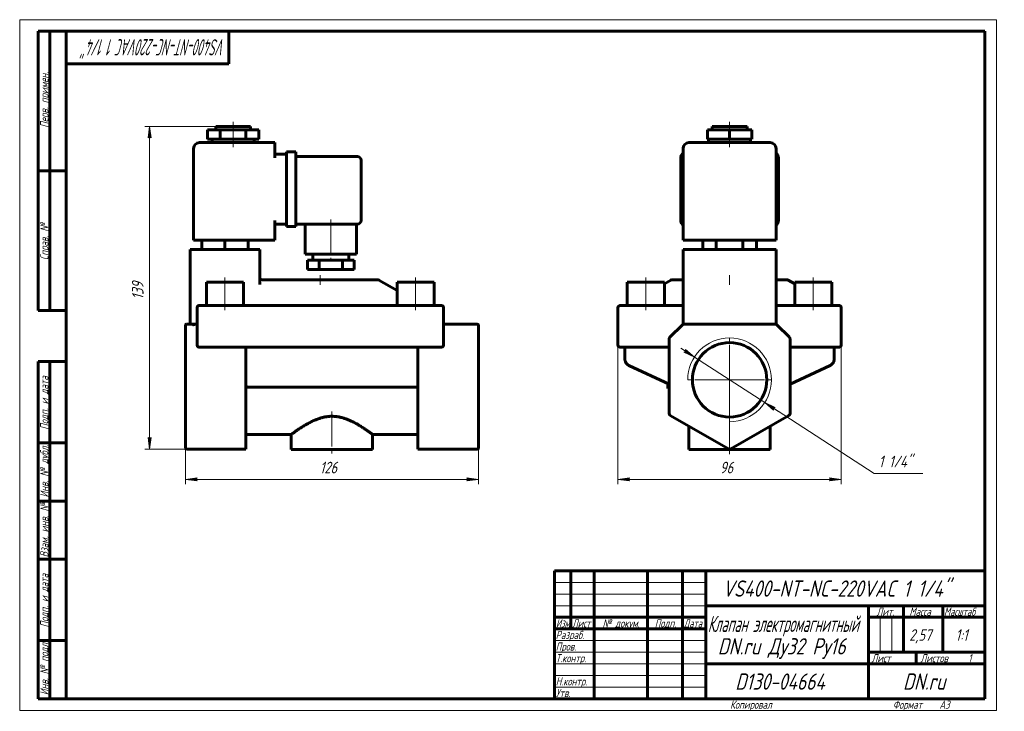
# Model space of a CAD drawing. Header units: millimetres. Extents: x 0 to 423, y 0 to 297.
import ezdxf

# ---------------------------------------------------------------- set-up
doc = ezdxf.new("R2010")
doc.units = ezdxf.units.MM
for name, pattern in [('K5LT_AXLED', [19.5, 15, -1.5, 1.5, -1.5]), ('K5LT_BASIC', [0]), ('K5LT_THIN', [0])]:
    doc.linetypes.add(name, pattern=pattern)
doc.layers.add('Системный слой', color=7, linetype='Continuous')
doc.layers.add('Системный слой (1)', color=251, linetype='Continuous', true_color=0x6c6c6c)
doc.styles.add('KDIMTEXTSTYLE', font='GOST_AU.SHX', dxfattribs={"width": 0.96, "oblique": 15, "height": 5})
doc.styles.add('KTEXTSTYLE', font='GOST_AU.SHX', dxfattribs={"width": 0.96, "height": 5})
doc.dimstyles.new('KDIMSTYLE (1.00)', dxfattribs={"dimtxt": 5, "dimasz": 1, "dimexe": 2, "dimexo": 0, "dimgap": 1, "dimtad": 1, "dimtxsty": 'KDIMTEXTSTYLE', "dimsah": 1, "dimcen": 0, "dimdle": 1, "dimadec": 0, "dimazin": 0, "dimtfac": 0.667, "dimtmove": 0, "dimatfit": 3, "dimfxl": 1, "dimtvp": 1, "dimtolj": 1, "dimtzin": 0, "dimarcsym": 0})

# ---------------------------------------------------------------- blocks, each defined once
blk = doc.blocks.new('U0')
at = {"layer": 'Системный слой (1)', "color": 150, "linetype": 'K5LT_BASIC', "lineweight": 60, "true_color": 0x0080ff}
for p, q in [((330.49, 185), (333.26, 183.4)), ((349.26, 174.16), (349.31, 174.13))]:
    blk.add_line(p, q, dxfattribs=at)
blk = doc.blocks.new('U1')
at = {"layer": 'Системный слой (1)', "color": 150, "linetype": 'K5LT_BASIC', "lineweight": 60, "true_color": 0x0080ff}
for p, q in [((280.03, 185), (277.26, 183.4)), ((261.26, 174.16), (261.21, 174.13))]:
    blk.add_line(p, q, dxfattribs=at)
blk = doc.blocks.new('U2')
at = {"layer": 'Системный слой (1)', "color": 150, "linetype": 'K5LT_BASIC', "lineweight": 60, "true_color": 0x0080ff}
for p, q in [((285.26, 185.13), (280.7, 185.13)), ((329.99, 185.13), (325.26, 185.13))]:
    blk.add_line(p, q, dxfattribs=at)
blk = doc.blocks.new('U3')
at = {"layer": 'Системный слой (1)', "color": 150, "linetype": 'K5LT_BASIC', "lineweight": 60, "true_color": 0x0080ff}
for q in [(325.26, 166.13), (325.55, 165.84)]:
    blk.add_line((325.26, 166.13), q, dxfattribs=at)
blk = doc.blocks.new('U4')
at = {"layer": 'Системный слой (1)', "color": 150, "linetype": 'K5LT_BASIC', "lineweight": 60, "true_color": 0x0080ff}
for p, q in [((285.06, 165.93), (285.02, 165.89)), ((285.11, 165.98), (285.11, 165.98))]:
    blk.add_line(p, q, dxfattribs=at)
blk = doc.blocks.new('D0')
at = {"layer": 'Системный слой (1)'}
for points in [[(257.26, 99.32), (262.26, 99.98), (261.76, 99.32), (262.26, 98.66)], [(353.26, 99.32), (348.26, 99.98), (348.76, 99.32), (348.26, 98.66)]]:
    blk.add_hatch(color=7, dxfattribs=at).paths.add_polyline_path(points)
at = {"layer": 'Системный слой (1)', "color": 7, "linetype": 'K5LT_THIN', "lineweight": 18}
for p, q in [((353.26, 160.95), (353.26, 97.32)), ((257.26, 159.42), (257.26, 97.32)), ((257.26, 99.32), (262.26, 99.98)), ((262.26, 98.66), (257.26, 99.32)), ((262.26, 99.98), (261.76, 99.32)), ((261.76, 99.32), (262.26, 98.66)), ((348.76, 99.32), (348.26, 99.98)), ((348.26, 99.98), (353.26, 99.32)), ((353.26, 99.32), (348.26, 98.66)), ((348.26, 98.66), (348.76, 99.32))]:
    blk.add_line(p, q, dxfattribs=at)
blk.add_wipeout([(301.11, 100.32), (301.11, 107.7), (309.08, 107.7), (309.08, 100.32)]).dxf.layer = 'Системный слой (1)'
blk.add_line((257.26, 99.32), (353.26, 99.32), dxfattribs=at)
at = {"layer": 'Системный слой (1)', "color": 7, "insert": (301.11, 106.91), "char_height": 5, "attachment_point": 1, "style": 'KTEXTSTYLE'}
blk.add_mtext('\\H5.0;\\W1.000;\\Q15;\\Q15;\\W0.965;96', dxfattribs=at)
blk = doc.blocks.new('KDIMARROW_01')
at = {"layer": 'Системный слой'}
blk.add_hatch(color=0, dxfattribs=at).paths.add_polyline_path([(-5, -0.66), (0, 0), (-5, 0.66), (-4.5, 0)])
at = {"layer": 'Системный слой', "color": 0, "linetype": 'K5LT_THIN', "lineweight": 18}
for p, q in [((-4.5, 0), (-5, 0.66)), ((-5, 0.66), (0, 0)), ((0, 0), (-5, -0.66)), ((-5, -0.66), (-4.5, 0))]:
    blk.add_line(p, q, dxfattribs=at)
at = {"layer": 'Системный слой (1)', "color": 0, "linetype": 'K5LT_THIN', "lineweight": 18}
blk.add_line((71.28, 142.13), (70.28, 142.13), dxfattribs=at)
blk = doc.blocks.new('D1')
at = {"layer": 'Системный слой (1)'}
for points in [[(290.15, 151.91), (286.31, 155.18), (286.37, 154.36), (285.59, 154.08)], [(324.15, 129.91), (324.93, 130.19), (320.37, 132.35), (324.21, 129.08)]]:
    blk.add_hatch(color=7, dxfattribs=at).paths.add_polyline_path(points)
at = {"layer": 'Системный слой (1)', "color": 7, "linetype": 'K5LT_THIN', "lineweight": 18}
for p, q in [((290.15, 151.91), (284.27, 155.72)), ((286.37, 154.36), (285.59, 154.08)), ((285.59, 154.08), (290.15, 151.91)), ((290.15, 151.91), (286.31, 155.18)), ((286.31, 155.18), (286.37, 154.36)), ((290.15, 151.91), (320.37, 132.35)), ((320.37, 132.35), (324.21, 129.08)), ((324.93, 130.19), (320.37, 132.35)), ((320.37, 132.35), (326.25, 128.55)), ((324.15, 129.91), (324.93, 130.19)), ((324.21, 129.08), (324.15, 129.91))]:
    blk.add_line(p, q, dxfattribs=at)
blk.add_wipeout([(369.4, 102.91), (369.4, 110.29), (385.62, 110.29), (385.62, 102.91)]).dxf.layer = 'Системный слой (1)'
for p, q in [((320.37, 132.35), (367.4, 101.91)), ((367.4, 101.91), (388.3, 101.91))]:
    blk.add_line(p, q, dxfattribs=at)
at = {"layer": 'Системный слой (1)', "color": 7, "insert": (369.4, 109.5), "char_height": 5, "attachment_point": 1, "style": 'KTEXTSTYLE'}
blk.add_mtext('\\H5.0;\\W1.000;\\Q15;\\Q15;\\W0.965;1 1/4"', dxfattribs=at)
blk = doc.blocks.new('KDIMARROW_02')
at = {"layer": 'Системный слой'}
blk.add_hatch(color=0, dxfattribs=at).paths.add_polyline_path([(4.5, 0), (5, 0.66), (0, 0), (5, -0.66)])
at = {"layer": 'Системный слой', "color": 0, "linetype": 'K5LT_THIN', "lineweight": 18}
for p, q in [((5, 0.66), (0, 0)), ((0, 0), (5, -0.66)), ((0, 0), (7, 0)), ((4.5, 0), (5, 0.66)), ((5, -0.66), (4.5, 0))]:
    blk.add_line(p, q, dxfattribs=at)
at = {"layer": 'Системный слой (1)', "color": 0, "linetype": 'K5LT_THIN', "lineweight": 18}
blk.add_line((71.28, 142.13), (70.28, 142.13), dxfattribs=at)
blk = doc.blocks.new('U5')
at = {"layer": 'Системный слой (1)', "color": 30, "linetype": 'K5LT_AXLED', "lineweight": 18, "true_color": 0xff8000}
for q in [(305.26, 160.13), (287.26, 142.13), (323.26, 142.13), (305.26, 124.13)]:
    blk.add_line((305.26, 142.13), q, dxfattribs=at)
blk = doc.blocks.new('U6')
at = {"layer": 'Системный слой (1)', "color": 150, "linetype": 'K5LT_BASIC', "lineweight": 60, "true_color": 0x0080ff}
for p, q in [((103.43, 185.58), (103.28, 186.11)), ((103.86, 185.21), (103.43, 185.58)), ((104.41, 185.12), (103.86, 185.21))]:
    blk.add_line(p, q, dxfattribs=at)
blk = doc.blocks.new('U7')
at = {"layer": 'Системный слой (1)', "color": 150, "linetype": 'K5LT_BASIC', "lineweight": 60, "true_color": 0x0080ff}
for p, q in [((97.28, 118.63), (116.78, 118.63)), ((151.78, 118.63), (171.28, 118.63))]:
    blk.add_line(p, q, dxfattribs=at)
blk = doc.blocks.new('U8')
at = {"layer": 'Системный слой (1)', "color": 150, "linetype": 'K5LT_BASIC', "lineweight": 60, "true_color": 0x0080ff}
for p, q in [((103.28, 186.11), (103.28, 186.09)), ((103.28, 186.09), (103.28, 186.06)), ((103.28, 186.06), (103.28, 186.03))]:
    blk.add_line(p, q, dxfattribs=at)
blk = doc.blocks.new('D2')
at = {"layer": 'Системный слой (1)'}
for points in [[(71.28, 99.32), (76.28, 99.98), (75.78, 99.32), (76.28, 98.66)], [(192.28, 98.66), (197.28, 99.32), (192.28, 99.98), (192.78, 99.32)]]:
    blk.add_hatch(color=7, dxfattribs=at).paths.add_polyline_path(points)
at = {"layer": 'Системный слой (1)', "color": 7, "linetype": 'K5LT_THIN', "lineweight": 18}
for p, q in [((71.28, 112.85), (71.28, 97.32)), ((197.28, 112.85), (197.28, 97.32)), ((71.28, 99.32), (76.28, 99.98)), ((76.28, 98.66), (71.28, 99.32)), ((76.28, 99.98), (75.78, 99.32)), ((75.78, 99.32), (76.28, 98.66)), ((192.78, 99.32), (192.28, 99.98)), ((192.28, 99.98), (197.28, 99.32)), ((197.28, 99.32), (192.28, 98.66)), ((192.28, 98.66), (192.78, 99.32))]:
    blk.add_line(p, q, dxfattribs=at)
blk.add_wipeout([(129.07, 100.32), (129.07, 107.7), (139.07, 107.7), (139.07, 100.32)]).dxf.layer = 'Системный слой (1)'
blk.add_line((71.28, 99.32), (197.28, 99.32), dxfattribs=at)
at = {"layer": 'Системный слой (1)', "color": 7, "insert": (129.07, 106.91), "char_height": 5, "attachment_point": 1, "style": 'KTEXTSTYLE'}
blk.add_mtext('\\H5.0;\\W1.000;\\Q15;\\Q15;\\W0.965;126', dxfattribs=at)
blk = doc.blocks.new('D3')
at = {"layer": 'Системный слой (1)'}
for points in [[(56.51, 246.13), (55.85, 251.13), (55.19, 246.13), (55.85, 246.63)], [(55.85, 112.29), (56.51, 117.29), (55.85, 116.79), (55.19, 117.29)]]:
    blk.add_hatch(color=7, dxfattribs=at).paths.add_polyline_path(points)
at = {"layer": 'Системный слой (1)', "color": 7, "linetype": 'K5LT_THIN', "lineweight": 18}
for p, q in [((84.28, 251.13), (53.85, 251.13)), ((55.19, 246.13), (55.85, 251.13)), ((55.85, 251.13), (56.51, 246.13)), ((55.85, 246.63), (55.19, 246.13)), ((56.51, 246.13), (55.85, 246.63)), ((55.85, 112.29), (55.19, 117.29)), ((55.19, 117.29), (55.85, 116.79)), ((55.85, 116.79), (56.51, 117.29)), ((56.51, 117.29), (55.85, 112.29)), ((71.78, 112.29), (53.85, 112.29))]:
    blk.add_line(p, q, dxfattribs=at)
blk.add_wipeout([(54.85, 176.7), (47.47, 176.7), (47.47, 186.32), (54.85, 186.32)]).dxf.layer = 'Системный слой (1)'
blk.add_line((55.85, 251.13), (55.85, 112.29), dxfattribs=at)
at = {"layer": 'Системный слой (1)', "color": 7, "insert": (48.26, 176.7), "char_height": 5, "attachment_point": 1, "rotation": 90, "style": 'KTEXTSTYLE'}
blk.add_mtext('\\H5.0;\\W1.000;\\Q15;\\Q15;\\W0.965;139', dxfattribs=at)
blk = doc.blocks.new('U9')
at = {"color": 7, "linetype": 'K5LT_THIN', "lineweight": 18}
for p, q in [((0, 0), (0, 297)), ((0, 297), (420, 297)), ((420, 297), (420, 0)), ((230, 55), (295, 55)), ((230, 50), (295, 50)), ((230, 45), (295, 45)), ((369.96, 25), (369.96, 40)), ((374.98, 25), (374.98, 40)), ((230, 30), (295, 30)), ((230, 25), (295, 25)), ((230, 20), (295, 20)), ((230, 15), (295, 15)), ((230, 10), (295, 10)), ((420, 0), (0, 0))]:
    blk.add_line(p, q, dxfattribs=at)
at = {"color": 150, "linetype": 'K5LT_BASIC', "lineweight": 60, "true_color": 0x0080ff}
for p, q in [((8, 172), (8, 292)), ((20, 292), (8, 292)), ((13, 172), (13, 292)), ((20, 5), (20, 292)), ((20, 292), (415, 292)), ((90, 292), (90, 278)), ((415, 292), (415, 5)), ((90, 278), (20, 278)), ((20, 232), (8, 232)), ((20, 172), (8, 172)), ((8, 5), (8, 150)), ((20, 150), (8, 150)), ((13, 5), (13, 150)), ((20, 115), (8, 115)), ((20, 90), (8, 90)), ((20, 65), (8, 65)), ((230, 60), (415, 60)), ((230, 5), (230, 60)), ((237, 35), (237, 60)), ((247, 5), (247, 60)), ((270, 5), (270, 60)), ((285, 5), (285, 60)), ((295, 5), (295, 60)), ((295, 45), (415, 45)), ((365, 5), (365, 45)), ((380, 25), (380, 45)), ((397, 25), (397, 45)), ((230, 40), (295, 40)), ((365, 40), (380, 40)), ((380, 40), (415, 40)), ((230, 35), (295, 35)), ((20, 30), (8, 30)), ((365, 25), (415, 25)), ((385.57, 20), (385.57, 25)), ((295, 20), (365, 20)), ((365, 20), (415, 20)), ((20, 5), (8, 5)), ((415, 5), (20, 5))]:
    blk.add_line(p, q, dxfattribs=at)
at = {"color": 7, "attachment_point": 1, "style": 'KTEXTSTYLE'}
for s, insert, char_height, rotation in [('\\H5.0;\\W1.000;\\Q15;\\Q15;\\W0.600;\\H7.00;VS400-NT-NC-220VAC 1 1/4"', (88.52, 281.64), 7, 180), ('\\H5.0;\\W1.000;\\Q15;\\Q15;\\W0.965;\\H3.50;Перв. примен.', (8.82, 250.52), 3.5, 90), ('\\H5.0;\\W1.000;\\Q15;\\Q15;\\W0.965;\\H3.50;Справ. №', (8.82, 193.63), 3.5, 90), ('\\H5.0;\\W1.000;\\Q15;\\Q15;\\W0.965;\\H3.50;Подп. и дата', (8.82, 120.66), 3.5, 90), ('\\H5.0;\\W1.000;\\Q15;\\Q15;\\W0.965;\\H3.50;Инв. № дубл.', (8.82, 91.57), 3.5, 90), ('\\H5.0;\\W1.000;\\Q15;\\Q15;\\W0.965;\\H3.50;Взам. инв. №', (8.82, 65.8), 3.5, 90), ('\\H5.0;\\W1.000;\\Q15;\\Q15;\\W0.965;\\H3.50;Подп. и дата', (8.82, 35.66), 3.5, 90), ('\\H5.0;\\W1.000;\\Q15;\\Q15;\\W0.965;\\H3.50;Инв. № подл.', (8.82, 6.57), 3.5, 90)]:
    blk.add_mtext(s, dxfattribs=dict(at, insert=insert, char_height=char_height, rotation=rotation))
for s, insert, char_height in [('\\H5.0;\\W1.000;\\Q15;\\Q15;\\W0.965;\\H7.00;VS400-NT-NC-220VAC 1 1/4"', (302.24, 55.86), 7), ('\\H5.0;\\W1.000;\\Q15;\\Q15;\\W0.965;\\H3.50;Лит.', (368.47, 44.18), 3.5), ('\\H5.0;\\W1.000;\\Q15;\\Q15;\\W0.965;\\H3.50;Масса', (382.58, 44.18), 3.5), ('\\H5.0;\\W1.000;\\Q15;\\Q15;\\W0.930;\\H3.50;Масштаб', (397.52, 44.18), 3.5), ('\\H5.0;\\W1.000;\\Q15;\\Q15;\\W0.784;\\H3.50;Изм.', (230.62, 39.18), 3.5), ('\\H5.0;\\W1.000;\\Q15;\\Q15;\\W0.799;\\H3.50;Лист', (237.61, 39.18), 3.5), ('\\H5.0;\\W1.000;\\Q15;\\Q15;\\W0.965;\\H3.50;№ докум.', (250.63, 39.18), 3.5), ('\\H5.0;\\W1.000;\\Q15;\\Q15;\\W0.965;\\H3.50;Подп.', (273.1, 39.18), 3.5), ('\\H5.0;\\W1.000;\\Q15;\\Q15;\\W0.799;\\H3.50;Дата', (285.61, 39.18), 3.5), ('\\H5.0;\\W1.000;\\Q15;\\Q15;\\W0.672;\\H7.00;Клапан электромагнитный', (295.88, 40.69), 7), ('\\H5.0;\\W1.000;\\Q15;\\Q15;\\W0.965;\\H3.50;Разраб.', (230.5, 34.18), 3.5), ('\\H5.0;\\W1.000;\\Q15;\\Q15;\\W0.965;2,57', (382.5, 34.9), 5), ('\\H5.0;\\W1.000;\\Q15;\\Q15;\\W0.965;{\\c16711680;1:1}', (402.44, 34.9), 5), ('\\H5.0;\\W1.000;\\Q15;\\Q15;\\W0.965;\\H7.00;DN.ru Ду32 Ру16', (300.2, 31.02), 7), ('\\H5.0;\\W1.000;\\Q15;\\Q15;\\W0.965;\\H3.50;Пров.', (230.5, 29.18), 3.5), ('\\H5.0;\\W1.000;\\Q15;\\Q15;\\W0.965;\\H3.50;Т.контр.', (230.5, 24.18), 3.5), ('\\H5.0;\\W1.000;\\Q15;\\Q15;\\W0.965;\\H3.50;Лист', (366.32, 24.18), 3.5), ('\\H5.0;\\W1.000;\\Q15;\\Q15;\\W0.965;\\H3.50;Листов', (387.36, 24.18), 3.5), ('\\H5.0;\\W1.000;\\Q15;\\Q15;\\W0.965;\\H3.50;1', (407.91, 24.18), 3.5), ('\\H5.0;\\W1.000;\\Q15;\\Q15;\\W0.965;\\H3.50;Н.контр.', (230.5, 14.18), 3.5), ('\\H5.0;\\W1.000;\\Q15;\\Q15;\\W0.965;\\H7.00;D130-04664', (307.7, 15.86), 7), ('\\H5.0;\\W1.000;\\Q15;\\Q15;\\W0.965;\\H7.00;DN.ru', (379.84, 15.86), 7), ('\\H5.0;\\W1.000;\\Q15;\\Q15;\\W0.965;\\H3.50;Утв.', (230.5, 9.18), 3.5), ('\\H5.0;\\W1.000;\\Q15;\\Q15;\\W0.965;\\H3.50;Копировал', (305.5, 4.18), 3.5), ('\\H5.0;\\W1.000;\\Q15;\\Q15;\\W0.965;\\H3.50;Формат', (375.5, 4.18), 3.5), ('\\H5.0;\\W1.000;\\Q15;\\Q15;\\W0.965;\\H3.50;A3', (395.5, 4.18), 3.5)]:
    blk.add_mtext(s, dxfattribs=dict(at, insert=insert, char_height=char_height))

msp = doc.modelspace()

# ---------------------------------------------------------------- linework, layer by layer
at = {"layer": 'Системный слой (1)', "color": 150, "linetype": 'K5LT_BASIC', "lineweight": 60, "true_color": 0x0080ff}
for p, q in [((84.276, 251.132), (99.276, 251.132)), ((84.276, 249.632), (84.276, 251.132)), ((99.276, 249.632), (99.276, 251.132)), ((297.76, 251.132), (312.76, 251.132)), ((297.76, 249.632), (297.76, 251.132)), ((312.76, 249.632), (312.76, 251.132)), ((80.776, 245.632), (80.776, 249.632)), ((80.776, 249.632), (86.276, 249.632)), ((80.776, 245.632), (86.276, 245.632)), ((82.776, 244.132), (82.776, 245.632)), ((86.276, 249.632), (97.276, 249.632)), ((86.276, 245.632), (86.276, 249.632)), ((86.276, 245.632), (97.276, 245.632)), ((97.276, 245.632), (97.276, 249.632)), ((97.276, 249.632), (102.776, 249.632)), ((97.276, 245.632), (102.776, 245.632)), ((100.776, 244.132), (100.776, 245.632)), ((102.776, 245.632), (102.776, 249.632)), ((295.734, 245.632), (295.734, 249.632)), ((295.734, 249.632), (305.26, 249.632)), ((295.734, 245.632), (305.26, 245.632)), ((296.26, 244.132), (296.26, 245.632)), ((305.26, 249.632), (314.787, 249.632)), ((305.26, 245.632), (305.26, 249.632)), ((305.26, 245.632), (314.787, 245.632)), ((314.26, 244.132), (314.26, 245.632)), ((314.787, 245.632), (314.787, 249.632)), ((74.776, 202.132), (74.776, 241.632)), ((109.776, 244.132), (77.276, 244.132)), ((109.776, 244.132), (109.776, 241.632)), ((109.776, 237.632), (109.776, 241.632)), ((285.26, 202.132), (285.26, 241.632)), ((322.76, 244.132), (287.76, 244.132)), ((325.26, 202.132), (325.26, 241.632)), ((109.776, 239.132), (114.776, 239.132)), ((114.776, 240.132), (118.776, 240.132)), ((114.776, 237.632), (114.776, 240.132)), ((114.776, 237.632), (114.776, 210.632)), ((118.776, 240.132), (118.776, 237.632)), ((118.776, 238.132), (145.276, 238.132)), ((118.776, 237.632), (118.776, 210.632)), ((284.26, 210.632), (284.26, 237.632)), ((326.26, 237.632), (326.26, 210.632)), ((146.776, 236.632), (146.776, 210.632)), ((109.776, 202.132), (109.776, 210.632)), ((109.776, 209.132), (114.776, 209.132)), ((114.776, 208.132), (114.776, 210.632)), ((114.776, 208.132), (118.776, 208.132)), ((118.776, 210.632), (118.776, 208.132)), ((118.776, 209.132), (145.276, 209.132)), ((122.776, 209.132), (122.776, 196.132)), ((144.776, 209.132), (144.776, 196.132)), ((77.276, 202.132), (74.776, 202.132)), ((77.276, 202.132), (109.776, 202.132)), ((78.276, 202.132), (78.276, 198.132)), ((88.276, 202.132), (88.276, 198.132)), ((98.276, 202.132), (98.276, 198.132)), ((287.76, 202.132), (285.26, 202.132)), ((287.76, 202.132), (322.76, 202.132)), ((293.713, 202.132), (293.713, 198.132)), ((299.487, 202.132), (299.487, 198.132)), ((311.034, 202.132), (311.034, 198.132)), ((316.807, 202.132), (316.807, 198.132)), ((325.26, 202.132), (322.76, 202.132)), ((73.276, 198.132), (73.276, 166.132)), ((73.276, 198.132), (75.776, 198.132)), ((100.776, 198.132), (75.776, 198.132)), ((100.776, 198.132), (103.276, 198.132)), ((103.276, 198.132), (103.276, 183.102)), ((144.776, 196.132), (122.776, 196.132)), ((126.026, 196.132), (126.026, 193.632)), ((141.526, 196.132), (141.526, 193.632)), ((285.26, 198.132), (285.26, 166.132)), ((285.26, 198.132), (287.76, 198.132)), ((322.76, 198.132), (287.76, 198.132)), ((322.76, 198.132), (325.26, 198.132)), ((325.26, 198.132), (325.26, 166.132)), ((123.776, 193.632), (123.776, 189.632)), ((128.776, 193.632), (123.776, 193.632)), ((138.776, 193.632), (128.776, 193.632)), ((128.776, 193.632), (128.776, 189.632)), ((138.776, 193.632), (138.776, 189.632)), ((143.776, 193.632), (138.776, 193.632)), ((143.776, 193.632), (143.776, 189.632)), ((128.776, 189.632), (123.776, 189.632)), ((138.776, 189.632), (128.776, 189.632)), ((143.776, 189.632), (138.776, 189.632)), ((80.276, 184.132), (96.276, 184.132)), ((80.276, 174.132), (80.276, 184.132)), ((96.276, 174.132), (96.276, 184.132)), ((154.008, 185.132), (104.544, 185.132)), ((154.508, 184.998), (162.276, 180.513)), ((162.276, 174.132), (162.276, 184.132)), ((162.276, 184.132), (178.276, 184.132)), ((178.276, 174.132), (178.276, 184.132)), ((261.26, 184.132), (277.26, 184.132)), ((261.26, 174.132), (261.26, 184.132)), ((277.26, 174.132), (277.26, 184.132)), ((280.705, 185.132), (280.528, 185.132)), ((333.26, 184.132), (349.26, 184.132)), ((333.26, 174.132), (333.26, 184.132)), ((349.26, 174.132), (349.26, 184.132)), ((285.258, 180.251), (285.26, 180.259)), ((77.276, 174.132), (79.276, 174.132)), ((179.276, 174.132), (79.276, 174.132)), ((179.276, 174.132), (181.276, 174.132)), ((258.26, 174.132), (260.26, 174.132)), ((260.26, 174.132), (285.26, 174.132)), ((325.26, 174.132), (350.26, 174.132)), ((350.26, 174.132), (352.26, 174.132)), ((76.276, 173.132), (76.276, 157.132)), ((182.276, 157.132), (182.276, 173.132)), ((257.26, 173.132), (257.26, 157.132)), ((353.26, 173.132), (353.26, 157.132)), ((71.276, 165.485), (71.276, 165.632)), ((71.276, 160.071), (71.276, 165.485)), ((74.398, 166.132), (71.776, 166.132)), ((75.776, 166.132), (74.398, 166.132)), ((75.776, 166.132), (76.276, 166.132)), ((182.276, 166.132), (196.776, 166.132)), ((197.276, 165.632), (197.276, 165.485)), ((197.276, 160.071), (197.276, 165.485)), ((284.968, 165.839), (279.553, 160.425)), ((285.26, 166.132), (284.968, 165.839)), ((285.26, 166.132), (285.675, 166.132)), ((324.846, 166.132), (285.675, 166.132)), ((325.26, 166.132), (324.846, 166.132)), ((325.405, 165.988), (325.346, 166.046)), ((330.968, 160.425), (325.553, 165.839)), ((71.276, 159.718), (71.276, 160.071)), ((71.276, 127.72), (71.276, 159.718)), ((197.276, 160.071), (197.276, 159.718)), ((197.276, 127.72), (197.276, 159.718)), ((279.26, 159.718), (279.26, 127.72)), ((331.26, 127.72), (331.26, 159.718)), ((79.276, 156.132), (77.276, 156.132)), ((79.276, 156.132), (179.276, 156.132)), ((97.276, 127.72), (97.276, 156.132)), ((171.276, 127.72), (171.276, 156.132)), ((181.276, 156.132), (179.276, 156.132)), ((260.26, 156.132), (258.26, 156.132)), ((260.26, 156.132), (260.26, 151.027)), ((260.26, 156.132), (279.26, 156.132)), ((331.26, 156.132), (350.26, 156.132)), ((352.26, 156.132), (350.26, 156.132)), ((350.26, 156.132), (350.26, 151.027)), ((261.993, 148.308), (261.988, 148.31)), ((279.26, 140.256), (261.993, 148.308)), ((348.528, 148.308), (331.26, 140.256)), ((348.528, 148.308), (348.533, 148.31)), ((278.76, 140.452), (278.76, 140.489)), ((278.76, 138.452), (278.76, 140.452)), ((278.839, 140.452), (278.76, 140.452)), ((98.512, 138.992), (170.04, 138.992)), ((279.26, 138.452), (278.76, 138.452)), ((71.276, 127.287), (71.276, 127.72)), ((71.276, 112.853), (71.276, 127.287)), ((97.276, 127.72), (97.276, 126.854)), ((171.276, 126.854), (171.276, 127.72)), ((197.276, 127.72), (197.276, 127.287)), ((197.276, 112.853), (197.276, 127.287)), ((97.276, 112.42), (97.276, 126.854)), ((171.276, 112.42), (171.276, 126.854)), ((279.76, 126.854), (304.76, 112.42)), ((305.76, 112.42), (330.76, 126.854)), ((116.776, 118.632), (116.776, 112.132)), ((151.776, 118.632), (151.776, 112.132)), ((287.76, 122.235), (287.76, 112.132)), ((322.76, 122.235), (322.76, 112.132)), ((71.276, 112.786), (71.276, 112.853)), ((71.776, 112.286), (97.276, 112.286)), ((97.276, 112.42), (97.276, 112.286)), ((151.776, 112.132), (116.776, 112.132)), ((171.276, 112.286), (171.276, 112.42)), ((171.276, 112.286), (196.776, 112.286)), ((197.276, 112.853), (197.276, 112.786)), ((322.76, 112.132), (287.76, 112.132))]:
    msp.add_line(p, q, dxfattribs=at)
at = {"layer": 'Системный слой (1)', "color": 30, "linetype": 'K5LT_AXLED', "lineweight": 18, "true_color": 0xff8000}
for p, q in [((91.776, 247.632), (91.776, 253.132)), ((305.26, 247.632), (305.26, 253.132)), ((91.776, 242.132), (91.776, 247.632)), ((305.26, 242.132), (305.26, 247.632)), ((133.776, 211.132), (133.776, 191.632)), ((129.276, 182.998), (129.276, 187.132)), ((305.26, 182.998), (305.26, 187.132)), ((88.276, 172.132), (88.276, 186.132)), ((170.276, 172.132), (170.276, 186.132)), ((269.26, 172.132), (269.26, 186.132)), ((341.26, 172.132), (341.26, 186.132))]:
    msp.add_line(p, q, dxfattribs=at)
at = {"layer": 'Системный слой (1)', "color": 150, "linetype": 'K5LT_BASIC', "lineweight": 60, "true_color": 0x0080ff}
msp.add_circle((305.26, 142.132), 16, dxfattribs=at)
for centre, radius, start, end in [((77.276, 241.632), 2.5, 90, 180), ((287.76, 241.632), 2.5, 90, 180), ((322.76, 241.632), 2.5, 0, 90), ((145.276, 236.632), 1.5, 0, 90), ((286.76, 237.632), 2.5, 126.8699, 180), ((323.76, 237.632), 2.5, 0, 53.1301), ((145.276, 210.632), 1.5, 270, 0), ((286.76, 210.632), 2.5, 180, 233.1301), ((323.76, 210.632), 2.5, 306.8699, 0), ((104.544, 184.132), 1, 90, 97.69672), ((154.008, 184.132), 1, 60, 90), ((280.528, 184.132), 1, 90, 120), ((329.993, 184.132), 1, 60, 90), ((77.276, 173.132), 1, 90, 180), ((181.276, 173.132), 1, 0, 90), ((258.26, 173.132), 1, 90, 180), ((352.26, 173.132), 1, 0, 90), ((71.776, 165.632), 0.5, 90, 180), ((196.776, 165.632), 0.5, 0, 90), ((285.675, 165.132), 1, 90, 135), ((324.846, 165.132), 1, 45, 90), ((77.276, 157.132), 1, 180, 270), ((181.276, 157.132), 1, 270, 0), ((258.26, 157.132), 1, 180, 270), ((280.26, 159.718), 1, 135, 180), ((330.26, 159.718), 1, 0, 45), ((352.26, 157.132), 1, 270, 0), ((280.26, 127.72), 1, 180, 240), ((330.26, 127.72), 1, 300, 0), ((71.776, 112.786), 0.5, 180, 270), ((196.776, 112.786), 0.5, 270, 0), ((305.26, 113.286), 1, 240, 300)]:
    msp.add_arc(centre, radius, start, end, dxfattribs=at)
at = {"layer": 'Системный слой (1)', "color": 7, "linetype": 'K5LT_THIN', "lineweight": 18}
msp.add_arc((305.26, 142.132), 18, 270, 180, dxfattribs=at)
at = {"layer": 'Системный слой (1)', "color": 150, "linetype": 'K5LT_BASIC', "lineweight": 60, "true_color": 0x0080ff}
for centre, start_param, end_param in [((284.26, 180.281), 6.2827836, 6.2831853), ((326.26, 180.281), 3.1415927, 3.1419999)]:
    msp.add_ellipse(centre, major_axis=(1, 0), ratio=0.906831, start_param=start_param, end_param=end_param, dxfattribs=at)
for points, knots in [([(285.258, 180.251), (285.258, 180.252), (285.259, 180.253), (285.259, 180.255), (285.259, 180.257), (285.259, 180.26), (285.26, 180.262), (285.26, 180.266), (285.26, 180.269), (285.26, 180.275), (285.26, 180.278), (285.26, 180.281)], [0, 0, 0, 0, 0.4, 0.4, 0.8, 0.8, 1.2, 1.2, 1.6, 1.6, 2, 2, 2, 2]), ([(325.263, 180.251), (325.262, 180.252), (325.262, 180.252), (325.262, 180.254), (325.262, 180.256), (325.262, 180.259), (325.261, 180.261), (325.261, 180.266), (325.261, 180.268), (325.261, 180.274), (325.26, 180.278), (325.26, 180.281)], [0, 0, 0, 0, 0.4, 0.4, 0.8, 0.8, 1.2, 1.2, 1.6, 1.6, 2, 2, 2, 2]), ([(75.776, 166.132), (75.708, 166.132), (75.575, 166.036), (75.371, 165.982), (75.172, 165.926), (74.975, 165.887), (74.779, 165.859), (74.588, 165.843), (74.461, 165.839), (74.398, 165.839)], [0, 0, 0, 0, 0.1940726, 0.3623054, 0.5074538, 0.6457869, 0.7773047, 0.8921854, 1, 1, 1, 1]), ([(261.993, 148.308), (261.991, 148.309), (261.989, 148.31), (261.977, 148.315), (261.967, 148.32), (261.944, 148.331), (261.93, 148.338), (261.89, 148.358), (261.863, 148.372), (261.784, 148.415), (261.732, 148.445), (261.579, 148.539), (261.481, 148.609), (261.282, 148.768), (261.182, 148.859), (260.994, 149.056), (260.907, 149.162), (260.747, 149.384), (260.674, 149.501), (260.545, 149.743), (260.489, 149.869), (260.396, 150.126), (260.358, 150.258), (260.3, 150.523), (260.28, 150.657), (260.264, 150.866), (260.261, 150.942), (260.26, 151.021), (260.26, 151.024), (260.26, 151.027)], [0.0090535, 0.0090535, 0.0090535, 0.0090535, 0.0452674, 0.0452674, 0.2376366, 0.2376366, 0.5024337, 0.5024337, 1.0320278, 1.0320278, 2.0912161, 2.0912161, 4.2005391, 4.2005391, 6.5835834, 6.5835834, 8.9914359, 8.9914359, 11.4111822, 11.4111822, 13.8294964, 13.8294964, 16.2329227, 16.2329227, 18.609503, 18.609503, 19.9434946, 19.9434946, 19.9995332, 19.9995332, 19.9995332, 19.9995332]), ([(348.528, 148.308), (348.53, 148.309), (348.532, 148.31), (348.544, 148.315), (348.554, 148.32), (348.577, 148.331), (348.59, 148.338), (348.631, 148.358), (348.657, 148.372), (348.737, 148.415), (348.789, 148.445), (348.942, 148.539), (349.04, 148.609), (349.239, 148.768), (349.339, 148.859), (349.527, 149.056), (349.614, 149.162), (349.774, 149.384), (349.847, 149.501), (349.976, 149.743), (350.032, 149.869), (350.125, 150.126), (350.163, 150.258), (350.221, 150.523), (350.241, 150.657), (350.257, 150.866), (350.26, 150.942), (350.26, 151.021), (350.26, 151.024), (350.26, 151.027)], [0.0090535, 0.0090535, 0.0090535, 0.0090535, 0.0452674, 0.0452674, 0.2376366, 0.2376366, 0.5024337, 0.5024337, 1.0320278, 1.0320278, 2.0912161, 2.0912161, 4.2005391, 4.2005391, 6.5835834, 6.5835834, 8.9914359, 8.9914359, 11.4111822, 11.4111822, 13.8294964, 13.8294964, 16.2329227, 16.2329227, 18.609503, 18.609503, 19.9434946, 19.9434946, 19.9995332, 19.9995332, 19.9995332, 19.9995332]), ([(98.512, 138.992), (98.485, 138.992), (98.43, 138.992), (98.347, 138.996), (98.265, 139.001), (98.183, 139.008), (98.101, 139.018), (98.02, 139.03), (97.939, 139.044), (97.859, 139.06), (97.781, 139.078), (97.704, 139.099), (97.629, 139.121), (97.555, 139.146), (97.483, 139.172), (97.412, 139.2), (97.343, 139.23), (97.298, 139.251), (97.276, 139.262)], [0, 0, 0, 0, 0.0635051, 0.1273987, 0.1916754, 0.2563489, 0.3212871, 0.3861226, 0.4507689, 0.5149045, 0.5787617, 0.6416584, 0.7038202, 0.7647723, 0.8250812, 0.8841984, 0.9425438, 1, 1, 1, 1]), ([(170.04, 138.992), (170.067, 138.992), (170.122, 138.992), (170.205, 138.996), (170.287, 139.001), (170.369, 139.008), (170.451, 139.018), (170.532, 139.03), (170.613, 139.044), (170.693, 139.06), (170.771, 139.078), (170.848, 139.099), (170.923, 139.121), (170.997, 139.146), (171.069, 139.172), (171.14, 139.2), (171.209, 139.23), (171.254, 139.251), (171.276, 139.262)], [0, 0, 0, 0, 0.0635051, 0.1273987, 0.1916754, 0.2563489, 0.3212871, 0.3861226, 0.4507689, 0.5149045, 0.5787617, 0.6416584, 0.7038202, 0.7647723, 0.8250812, 0.8841984, 0.9425438, 1, 1, 1, 1]), ([(151.776, 118.632), (151.776, 118.632), (151.738, 118.66), (151.593, 118.768), (151.402, 118.909), (151.173, 119.078), (150.891, 119.284), (150.584, 119.506), (150.265, 119.735), (149.943, 119.963), (149.588, 120.213), (149.197, 120.485), (148.77, 120.777), (148.249, 121.128), (147.626, 121.538), (146.892, 122.006), (146.184, 122.441), (145.522, 122.834), (144.866, 123.21), (144.141, 123.607), (143.344, 124.019), (142.601, 124.379), (141.922, 124.686), (141.317, 124.942), (140.717, 125.179), (140.059, 125.419), (139.329, 125.659), (138.516, 125.891), (137.743, 126.074), (137.018, 126.214), (136.347, 126.316), (135.67, 126.39), (134.997, 126.436), (134.532, 126.447), (134.095, 126.448), (133.669, 126.44), (133.054, 126.404), (132.37, 126.337), (131.629, 126.232), (130.834, 126.08), (130.111, 125.908), (129.458, 125.727), (128.8, 125.523), (128.076, 125.272), (127.289, 124.967), (126.486, 124.625), (125.671, 124.247), (124.848, 123.836), (124.108, 123.443), (123.454, 123.078), (122.827, 122.716), (122.171, 122.322), (121.494, 121.901), (120.849, 121.487), (120.24, 121.085), (119.668, 120.699), (119.138, 120.335), (118.651, 119.994), (118.21, 119.68), (117.85, 119.421), (117.561, 119.21), (117.307, 119.024), (117.08, 118.858), (116.904, 118.727), (116.802, 118.651), (116.777, 118.632), (116.776, 118.632), (116.776, 118.632)], [0, 0, 0, 0, 0.01276234, 0.02340085, 0.03191441, 0.04049573, 0.04914421, 0.05786168, 0.06456299, 0.07137586, 0.07838019, 0.08546495, 0.09278394, 0.10025692, 0.1105814, 0.12090453, 0.13122397, 0.13869015, 0.14600172, 0.15517845, 0.16415014, 0.17291572, 0.17930182, 0.18553709, 0.19149235, 0.19731823, 0.20484649, 0.21243383, 0.22007753, 0.22599203, 0.23195045, 0.23790076, 0.24380073, 0.24953727, 0.24999777, 0.25516403, 0.26062623, 0.26603092, 0.27312826, 0.28025237, 0.28740455, 0.2929061, 0.2984807, 0.30607742, 0.31390897, 0.32197308, 0.33077535, 0.33983607, 0.3491539, 0.35619902, 0.36316629, 0.37227572, 0.38139214, 0.39051502, 0.39976992, 0.40902704, 0.41828514, 0.42758558, 0.43699025, 0.44649638, 0.45378628, 0.4611455, 0.47106026, 0.48081764, 0.49041819, 0.49936276, 0.49999343, 0.49999343, 0.49999343, 0.49999343])]:
    msp.add_open_spline(points, degree=3, knots=knots, dxfattribs=at)

# ---------------------------------------------------------------- block references
at = {"layer": 'Системный слой (1)'}
for name in ['U6', 'U8', 'U1', 'U2', 'U0', 'U4', 'U3', 'U7']:
    msp.add_blockref(name, (0, 0), dxfattribs=at)

# ---------------------------------------------------------------- next in the draw order: dimensions: what is measured, and where the dimension line sits
at = {"layer": 'Системный слой (1)', "color": 7}
for base, p1, p2, text, picture, middle in [((257.26, 99.323), (353.26, 160.949), (257.26, 159.422), '\\H5.0;\\W0.965;\\Q15;\\H5.0;\\W0.965;\\Q15;\\Q15;96', 'D0', (305.26, 99.323)), ((71.276, 99.323), (197.276, 112.853), (71.276, 112.853), '\\H5.0;\\W0.965;\\Q15;\\H5.0;\\W0.965;\\Q15;\\Q15;126', 'D2', (134.276, 99.323))]:
    dim = msp.add_linear_dim(base=base, p1=p1, p2=p2, text=text, dimstyle='KDIMSTYLE (1.00)', override={"dimexo": 0, "dimblk1": 'KDIMARROW_01', "dimblk2": 'KDIMARROW_01', "dimse1": 0, "dimse2": 0, "dimclrt": 7, "dimtolj": 1}, dxfattribs=at)
    dim.commit()
    dim.dimension.update_dxf_attribs({"geometry": picture, "text_midpoint": middle, "dimtype": 160})

# ---------------------------------------------------------------- next in the draw order: linework, layer by layer
at = {"layer": 'Системный слой (1)', "color": 30, "linetype": 'K5LT_AXLED', "lineweight": 18, "true_color": 0xff8000}
msp.add_line((134.276, 128.447), (134.276, 110.132), dxfattribs=at)

# ---------------------------------------------------------------- next in the draw order: dimensions: what is measured, and where the dimension line sits
at = {"layer": 'Системный слой (1)', "color": 7}
dim = msp.add_linear_dim(base=(55.85, 251.132), p1=(71.776, 112.286), p2=(84.276, 251.132), angle=90, text='\\H5.0;\\W0.965;\\Q15;\\H5.0;\\W0.965;\\Q15;\\Q15;139', dimstyle='KDIMSTYLE (1.00)', override={"dimexo": 0, "dimblk1": 'KDIMARROW_01', "dimblk2": 'KDIMARROW_01', "dimse1": 0, "dimse2": 0, "dimclrt": 7, "dimtolj": 1}, dxfattribs=at)
dim.commit()
dim.dimension.update_dxf_attribs({"geometry": 'D3', "text_midpoint": (55.85, 181.709), "dimtype": 160})
dim = msp.add_diameter_dim_2p(p1=(290.15, 151.913), p2=(320.371, 132.351), text='\\H5.0;\\W0.965;\\Q15;\\H5.0;\\W0.965;\\Q15;\\Q15;1 1/4"', dimstyle='KDIMSTYLE (1.00)', override={"dimtih": 1, "dimtoh": 1, "dimblk1": 'KDIMARROW_02', "dimblk2": 'KDIMARROW_02', "dimclrt": 7, "dimtmove": 1, "dimatfit": 2, "dimtolj": 1}, dxfattribs=at)
dim.commit()
dim.dimension.update_dxf_attribs({"geometry": 'D1', "text_midpoint": (369.396, 101.911), "dimtype": 163})

# ---------------------------------------------------------------- next in the draw order: linework, layer by layer
at = {"layer": 'Системный слой (1)', "color": 30, "linetype": 'K5LT_AXLED', "lineweight": 18, "true_color": 0xff8000}
msp.add_line((305.26, 110.132), (305.26, 128.447), dxfattribs=at)

# ---------------------------------------------------------------- next in the draw order: block references
msp.add_blockref('U9', (0, 0))
at = {"layer": 'Системный слой (1)'}
msp.add_blockref('U5', (0, 0), dxfattribs=at)

doc.saveas('drawing.dxf')
